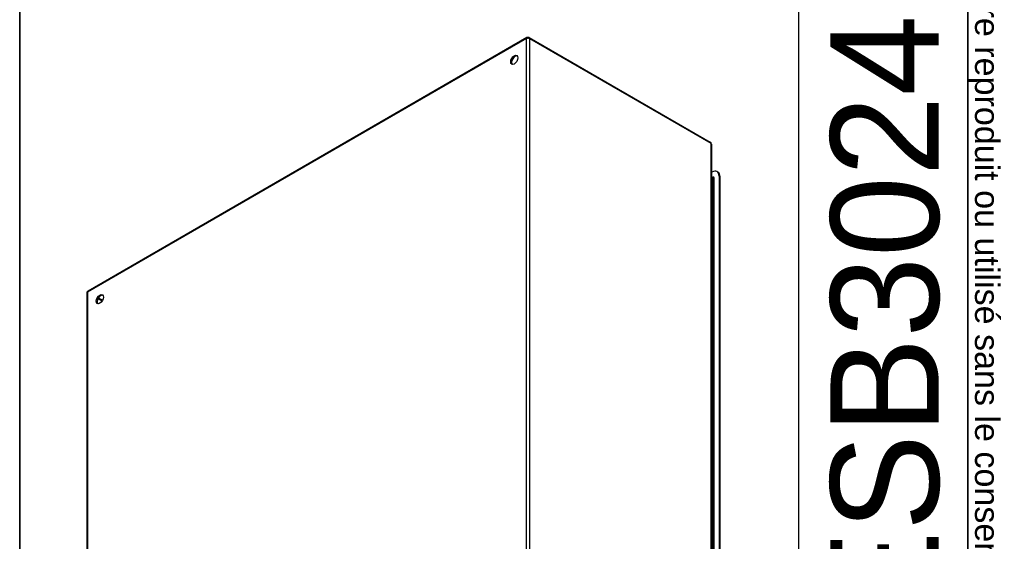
# Model space of a CAD drawing. Header units: inches. Extents: x 3 to 173, y 3 to 113.
# Tile 7 of 8: x 135 to 173, y 65 to 85. Entities that reach past the tile are written whole.
import ezdxf
from ezdxf.enums import TextEntityAlignment as Align

# ---------------------------------------------------------------- set-up
doc = ezdxf.new("R2010")
doc.units = ezdxf.units.IN
doc.header["$LTSCALE"] = 10.4
doc.header["$MEASUREMENT"] = 0
doc.layers.get('0').update_dxf_attribs({"lineweight": 25})
for name, color, linetype, lineweight in [('Sketch Geometry(ANSI)', 7, 'Continuous', 25), ('Symbols(ANSI)', 7, 'Continuous', 25), ('Visible Edges(ANSI)', 7, 'Continuous', 25), ('Visible Tangent Edges(ANSI)', 7, 'Continuous', 25)]:
    doc.layers.add(name, color=color, linetype=linetype, lineweight=lineweight)
doc.styles.add('Current-ANSI', font='arial.ttf')
doc.styles.add('Text Style44', font='arialbd.ttf')
doc.styles.add('Text Style83', font='FRE3OF9X.TTF')

# ---------------------------------------------------------------- blocks, each defined once
blk = doc.blocks.new('Title Blocks EXM - ANSI B')
at = {"layer": 'Sketch Geometry(ANSI)'}
for p, q in [((16.125, 10.687), (16.125, 3.5)), ((16.75, 10.562), (16.75, 0.375))]:
    blk.add_line(p, q, dxfattribs=at)
at = {"layer": 'Sketch Geometry(ANSI)', "linetype": 'Continuous', "lineweight": 35}
blk.add_line((13.25, 8.625), (13.25, 3.5), dxfattribs=at)
at = {"layer": 'Symbols(ANSI)', "color": 7, "style": 'Current-ANSI'}
for tag, p in [('REV1', (13.3753, 10.3127)), ('REV1DATE', (15.7496, 10.31)), ('REV1BY', (16.4371, 10.3133)), ('REV2', (13.3734, 9.9377)), ('REV2DATE', (15.7475, 9.9406)), ('REV2BY', (16.4372, 9.9385)), ('REV3', (13.3741, 9.563)), ('REV3DATE', (15.7516, 9.563)), ('REV3BY', (16.4372, 9.5635)), ('REV4', (13.3766, 9.1879)), ('REV4DATE', (15.7516, 9.1879)), ('REV4BY', (16.4411, 9.1885)), ('REV5', (13.3734, 8.8129)), ('REV5DATE', (15.7516, 8.8129)), ('REV5BY', (16.4379, 8.8113)), ('MFG_APPROVED_DATE', (16.3934, 2.3745)), ('DETAIL_REV', (16.2494, 0.9257))]:
    blk.add_attdef(tag, text='', height=0.09, dxfattribs=at).set_placement(p, align=Align.MIDDLE_CENTER)
for tag, p in [('REV1DESC', (13.5255, 10.3098)), ('REV2DESC', (13.5253, 9.9374)), ('REV3DESC', (13.528, 9.5635)), ('REV4DESC', (13.533, 9.1903)), ('REV5DESC', (13.5322, 8.8113)), ('COMPANY', (14.1202, 2.375))]:
    blk.add_attdef(tag, text='', height=0.09, dxfattribs=at).set_placement(p, align=Align.MIDDLE_LEFT)
at = {"layer": 'Symbols(ANSI)', "color": 7, "style": 'Text Style83'}
blk.add_attdef('BARCODE_001', (16.6427, 3.8355), '', height=0.4, rotation=90, dxfattribs=at)
at = {"layer": 'Symbols(ANSI)', "color": 7}
for tag, p, height, style in [('IDW_DATE_001', (16.1526, 2.0799), 0.09, 'Current-ANSI'), ('MATERIEL_001', (13.9591, 1.7815), 0.09, 'Current-ANSI'), ('FINISH_001', (16.1353, 1.4698), 0.09, 'Current-ANSI'), ('COLOR_001', (14.0553, 1.4037), 0.09, 'Current-ANSI'), ('FINISH_002', (16.0762, 1.3198), 0.09, 'Current-ANSI'), ('IDW_DESC_001', (13.6847, 0.8851), 0.09, 'Current-ANSI'), ('Sheet_Number_001', (16.3415, 0.5807), 0.09, 'Current-ANSI'), ('IDW_REV_001', (15.9474, 0.3552), 0.14, 'Text Style44'), ('IDW_NAME_001', (13.6851, 0.3043), 0.14, 'Text Style44'), ('Number_of_sheets_001', (16.5509, 0.3301), 0.09, 'Current-ANSI')]:
    blk.add_attdef(tag, p, '', height=height, dxfattribs=dict(at, style=style))
blk = doc.blocks.new('Borders 9_EXM - B (Inch)')
at = {"layer": 'Sketch Geometry(ANSI)', "linetype": 'Continuous', "lineweight": 35}
blk.add_line((16.5229, 0.3795), (16.5229, 10.5665), dxfattribs=at)
at = {"layer": 'Symbols(ANSI)', "color": 7, "insert": (16.5222, 10.576), "char_height": 0.09, "attachment_point": 7, "rotation": 270, "style": 'Current-ANSI'}
blk.add_mtext('Ce dessin est confidentiel et ne doit pas être reproduit ou utilisé sans le consentement de EXM', dxfattribs=at)
at = {"layer": 'Symbols(ANSI)', "color": 7, "style": 'Current-ANSI'}
blk.add_attdef('FILENAME_AND_PATH_001', (5.9364, 10.7181), '', height=0.09, dxfattribs=at)

msp = doc.modelspace()

# ---------------------------------------------------------------- linework, layer by layer
at = {"layer": 'Visible Edges(ANSI)'}
for p, q in [((154.913, 84.231), (138.061, 74.501)), ((154.997, 84.231), (161.949, 80.217)), ((161.991, 80.144), (161.991, 55.786)), ((161.991, 79.058), (162.013, 79.07)), ((162.243, 79.067), (162.205, 79.089)), ((161.991, 78.89), (162.044, 78.86)), ((162.285, 78.913), (162.285, 55.883)), ((162.323, 55.861), (162.323, 78.891)), ((138.019, 74.429), (138.019, 50.071))]:
    msp.add_line(p, q, dxfattribs=at)
at = {"layer": 'Visible Edges(ANSI)', "flags": 128}
msp.add_lwpolyline([(162.048, 78.859), (162.047, 78.859), (162.044, 78.86)], dxfattribs=at)
at = {"layer": 'Visible Edges(ANSI)'}
for centre, start, end in [((154.955, 84.158), 60, 120), ((161.907, 80.144), 0, 60), ((138.103, 74.429), 120, 180)]:
    msp.add_arc(centre, 0.084, start, end, dxfattribs=at)
for centre in [(154.425, 83.377), (138.515, 74.191)]:
    msp.add_ellipse(centre, major_axis=(0.098, 0.169), ratio=0.57735, dxfattribs=at)
for centre, major_axis, start_param, end_param in [((154.462, 83.355), (0.098, 0.169), 0.193391, 2.948201), ((162.013, 78.755), (0.193, 0.334), 5.497787, 7.068583), ((162.05, 78.734), (0.193, 0.334), 5.497787, 6.283185), ((138.552, 74.169), (0.098, 0.169), 0.193391, 2.948201)]:
    msp.add_ellipse(centre, major_axis=major_axis, ratio=0.57735, start_param=start_param, end_param=end_param, dxfattribs=at)
at = {"layer": 'Visible Tangent Edges(ANSI)'}
for p, q in [((154.896, 84.192), (138.044, 74.463)), ((154.896, 59.835), (154.896, 84.192)), ((155.015, 84.192), (161.967, 80.178)), ((155.015, 84.192), (155.015, 59.835)), ((161.967, 80.178), (161.967, 55.821)), ((161.991, 78.88), (162.05, 78.846)), ((162.05, 78.871), (162.037, 78.864)), ((162.05, 78.846), (162.05, 55.729)), ((162.094, 55.729), (162.094, 78.846)), ((162.285, 78.913), (162.323, 78.891)), ((138.044, 74.463), (138.044, 50.105)), ((138.601, 74.116), (138.445, 74.206)), ((138.466, 74.244), (138.623, 74.154))]:
    msp.add_line(p, q, dxfattribs=at)
for centre, major_axis, start_param, end_param in [((154.955, 84.158), (-0.042, 0.0727), 0, 0.785398), ((154.955, 84.158), (0.084, 0), 0.785398, 2.356194), ((154.955, 84.158), (0.042, 0.0727), 5.497787, 6.283185), ((161.907, 80.144), (0.042, 0.0727), 5.497787, 6.283185), ((161.907, 80.144), (0.084, 0), 0, 0.785398), ((162.028, 78.833), (0.0155, 0.0268), 5.497787, 6.283185), ((162.028, 78.884), (0.0155, -0.0268), 0.180231, 0.785398), ((162.05, 78.82), (0.031, 0.0537), 5.497787, 7.068583), ((162.072, 78.858), (-0.031, 0), 0.785398, 2.356194), ((138.103, 74.429), (-0.042, 0.0727), 0, 0.785398), ((138.103, 74.429), (-0.084, 0), 5.497787, 6.283185)]:
    msp.add_ellipse(centre, major_axis=major_axis, ratio=0.57735, start_param=start_param, end_param=end_param, dxfattribs=at)

# ---------------------------------------------------------------- block references
at = {"xscale": 10.4, "yscale": 10.4, "zscale": 10.4}
msp.add_blockref('Borders 9_EXM - B (Inch)', (0, 0), dxfattribs=at)
ref = msp.add_blockref('Title Blocks EXM - ANSI B', (-2.362, 0.047), dxfattribs=dict(xscale=10.4, yscale=10.4, zscale=10.4))
ref.add_attrib('BARCODE_001', '*$H5412ESB302410B$J*', (170.722, 39.937), dxfattribs={"layer": 'Symbols(ANSI)', "color": 7, "height": 4.16, "rotation": 90, "style": 'Text Style83'})

doc.saveas('drawing.dxf')
